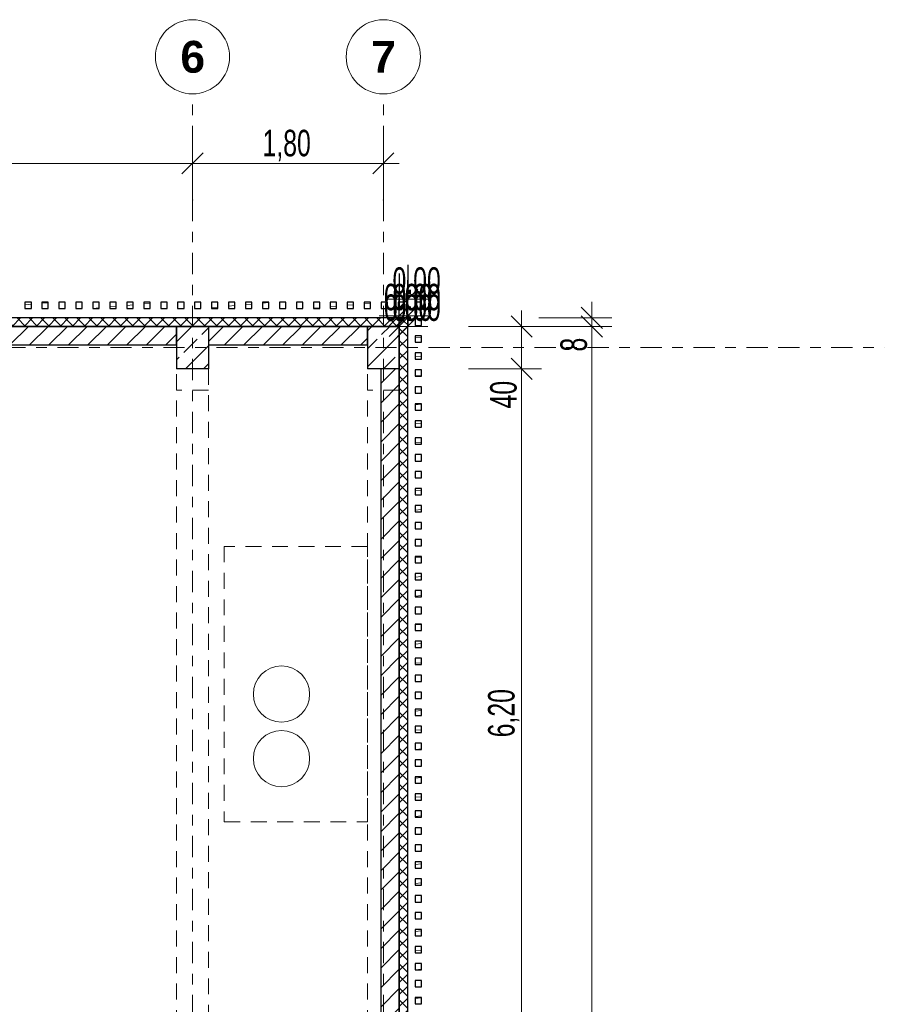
# Model space of a CAD drawing. Header units: metres. Extents: x -3.3 to 34.5, y -5.3 to 16.4.
# Tile 15 of 15: x 26.4 to 34.5, y 7 to 16.3. Entities that reach past the tile are written whole.
import ezdxf

# ---------------------------------------------------------------- set-up
doc = ezdxf.new("R2010")
doc.units = ezdxf.units.M
doc.header["$MEASUREMENT"] = 0
doc.set_wipeout_variables(frame=1)
for name, pattern in [('Raster', [0.4, 0.2, -0.1, 0, -0.1]), ('Strichlinie eng', [0.23, 0.15, -0.08]), ('Untersicht', [0.2, 0.15, -0.05]), ('Wipeout_Contour', [1, 0, -1])]:
    doc.linetypes.add(name, pattern=pattern)
for name, color, linetype in [('Neubau_10 Fassade', 7, 'Continuous'), ('Neubau_10 Stütze', 7, 'Continuous'), ('Neubau_10 Wand Aussen', 7, 'Continuous'), ('Neubau_20 Decke Roh', 7, 'Continuous'), ('Neubau_20 Träger', 7, 'Continuous'), ('Neubau_50 Linien', 7, 'Continuous'), ('Neubau_86 Achsraster', 7, 'Continuous'), ('Neubau_93 1_100 Bemaßung', 7, 'Continuous')]:
    doc.layers.add(name, color=color, linetype=linetype)
doc.styles.add('ERSTELLTER_STIL_1', font='GOTHIC.TTF', dxfattribs={"width": 0.7})
doc.styles.add('ERSTELLTER_STIL_2', font='arial.ttf')
doc.styles.add('ERSTELLTER_STIL_3', font='arialbd.ttf')
doc.dimstyles.new('ERSTELLTER_STIL__2', dxfattribs={"dimtxt": 0.25, "dimasz": 0.190285, "dimexe": 0.18, "dimexo": 0.5, "dimgap": 0, "dimtad": 1, "dimtih": 1, "dimtoh": 1, "dimzin": 0, "dimdsep": 46, "dimtxsty": 'ERSTELLTER_STIL_2', "dimblk": 'ARROWHEAD_6', "dimblk1": 'ARROWHEAD_6', "dimblk2": 'ARROWHEAD_6', "dimcen": 0.09, "dimclrd": 7, "dimclre": 7, "dimclrt": 7, "dimazin": 0, "dimtfac": 1, "dimtdec": 4, "dimtmove": 0, "dimatfit": 3, "dimfxl": 1, "dimtolj": 1, "dimtzin": 0, "dimarcsym": 0})
doc.dimstyles.new('ERSTELLTER_STIL__3', dxfattribs={"dimtxt": 0.25, "dimasz": 0.190285, "dimexe": 0.18, "dimexo": 0.5, "dimgap": 0, "dimtad": 1, "dimtih": 1, "dimtoh": 1, "dimzin": 0, "dimdsep": 46, "dimtxsty": 'ERSTELLTER_STIL_1', "dimblk": 'ARROWHEAD_6', "dimblk1": 'ARROWHEAD_6', "dimblk2": 'ARROWHEAD_6', "dimcen": 0.09, "dimclrd": 7, "dimclre": 7, "dimclrt": 7, "dimazin": 0, "dimtfac": 1, "dimtdec": 4, "dimtmove": 0, "dimatfit": 3, "dimfxl": 1, "dimtolj": 1, "dimtzin": 0, "dimarcsym": 0})
doc.dimstyles.new('ERSTELLTER_STIL__4', dxfattribs={"dimtxt": 0.25, "dimasz": 0.190285, "dimexe": 0.18, "dimexo": 0.5, "dimgap": 0, "dimtad": 1, "dimzin": 0, "dimdsep": 46, "dimtxsty": 'ERSTELLTER_STIL_1', "dimblk": 'ARROWHEAD_6', "dimblk1": 'ARROWHEAD_6', "dimblk2": 'ARROWHEAD_6', "dimcen": 0.09, "dimclrd": 7, "dimclre": 7, "dimclrt": 7, "dimazin": 0, "dimtfac": 1, "dimtdec": 4, "dimtmove": 0, "dimatfit": 3, "dimfxl": 1, "dimtolj": 1, "dimtzin": 0, "dimarcsym": 0})
pattern_1 = [(45, (0, 0), (-0.0919239, 0.0919239), [])]
pattern_2 = [(45, (0, 0), (-0.05656854, 0.05656854), []), (135, (0, 0), (0.05656854, 0.05656854), [])]
pattern_3 = [(45, (0, 0), (-0.1697056, 0.1697056), []), (45, (-0.08485, 0.08485), (-0.1697056, 0.1697056), [0.18, -0.06])]
pattern_4 = [(5, (0, 0), (-0.00784402, 0.08965752), [])]

# ---------------------------------------------------------------- blocks, each defined once
blk = doc.blocks.new('*D7')
at = {"layer": 'Neubau_93 1_100 Bemaßung', "color": 7, "linetype": 'Continuous', "lineweight": 13, "transparency": 16777216}
for p, q in [((22.4, 14.4379), (22.4, 15.1257)), ((28, 14.4379), (28, 15.1257)), ((22.5001, 15.038), (22.2998, 14.8377)), ((27.8999, 14.8377), (28.1001, 15.038)), ((28, 14.9379), (28.1502, 14.9379))]:
    blk.add_line(p, q, dxfattribs=at)
at = {"color": 254, "linetype": 'Wipeout_Contour', "lineweight": 0, "ltscale": 117.54176, "transparency": 16777216}
blk.add_wipeout([(24.8164, 14.9379), (25.5836, 14.9379), (25.5836, 15.2879), (24.8164, 15.2879)], dxfattribs=at).dxf.layer = 'Neubau_93 1_100 Bemaßung'
at = {"layer": 'Neubau_93 1_100 Bemaßung', "color": 7, "linetype": 'Continuous', "lineweight": 13, "transparency": 16777216}
blk.add_line((22.4, 14.9379), (28, 14.9379), dxfattribs=at)
at = {"layer": 'Neubau_93 1_100 Bemaßung', "color": 7, "lineweight": 13, "transparency": 16777216, "insert": (24.8664, 14.9879), "char_height": 0.25, "attachment_point": 7, "style": 'ERSTELLTER_STIL_2'}
blk.add_mtext('\\A1;5,60', dxfattribs=at)
blk = doc.blocks.new('ARROWHEAD_6')
at = {"color": 0, "linetype": 'Continuous', "lineweight": 0}
for p, q in [((-0.5, -0.5), (0.5, 0.5)), ((0, 0), (-1, 0))]:
    blk.add_line(p, q, dxfattribs=at)
blk = doc.blocks.new('*D27')
at = {"layer": 'Neubau_93 1_100 Bemaßung', "color": 7, "linetype": 'Continuous', "lineweight": 13, "transparency": 16777216}
for p, q in [((31.0044, 13.1001), (31.2047, 12.8999)), ((31.2923, 13), (30.6045, 13)), ((31.1045, 6.8), (31.1045, 13)), ((31.0044, 6.9002), (31.2047, 6.6998)), ((31.2923, 6.8), (30.6045, 6.8))]:
    blk.add_line(p, q, dxfattribs=at)
at = {"layer": 'Neubau_93 1_100 Bemaßung', "color": 7, "lineweight": 13, "transparency": 16777216, "char_height": 0.25, "attachment_point": 7, "rotation": 90, "style": 'ERSTELLTER_STIL_1'}
for s, insert in [('\\A1;40', (31.0609, 12.626)), ('\\A1;6,20', (31.0842, 9.5235))]:
    blk.add_mtext(s, dxfattribs=dict(at, insert=insert))
blk = doc.blocks.new('*D28')
at = {"layer": 'Neubau_93 1_100 Bemaßung', "color": 7, "linetype": 'Continuous', "lineweight": 13, "transparency": 16777216}
for p, q in [((31.2047, 13.2998), (31.0044, 13.5001)), ((31.1045, 13.4), (31.1045, 13.5502)), ((31.2923, 13.4), (30.6045, 13.4)), ((31.1045, 13), (31.1045, 13.4)), ((31.0044, 13.1001), (31.2047, 12.8999)), ((31.2923, 13), (30.6045, 13))]:
    blk.add_line(p, q, dxfattribs=at)
blk = doc.blocks.new('*D35')
at = {"layer": 'Neubau_93 1_100 Bemaßung', "color": 7, "linetype": 'Continuous', "lineweight": 13, "transparency": 16777216}
for p, q in [((31.6673, 13.5801), (31.8676, 13.3798)), ((31.7674, 13.48), (31.7674, 13.6302)), ((31.9552, 13.48), (31.2674, 13.48)), ((31.8676, 13.2998), (31.6673, 13.5001)), ((31.7674, 13.4), (31.7674, 13.48)), ((31.9552, 13.4), (31.2674, 13.4)), ((31.7674, 13.2498), (31.7674, 13.4))]:
    blk.add_line(p, q, dxfattribs=at)
at = {"layer": 'Neubau_93 1_100 Bemaßung', "color": 7, "lineweight": 13, "transparency": 16777216, "insert": (31.7238, 13.1629), "char_height": 0.25, "attachment_point": 7, "rotation": 90, "style": 'ERSTELLTER_STIL_1'}
blk.add_mtext('\\A1;8', dxfattribs=at)
blk = doc.blocks.new('*D52')
at = {"layer": 'Neubau_93 1_100 Bemaßung', "color": 7, "linetype": 'Continuous', "lineweight": 13, "transparency": 16777216}
for p, q in [((28, 14.4379), (28, 15.1257)), ((29.8, 14.4379), (29.8, 15.1257)), ((28.1002, 15.038), (27.8999, 14.8377)), ((29.6999, 14.8377), (29.9002, 15.038)), ((27.8498, 14.9379), (28, 14.9379)), ((28, 14.9379), (29.8, 14.9379)), ((29.8, 14.9379), (29.9502, 14.9379))]:
    blk.add_line(p, q, dxfattribs=at)
at = {"layer": 'Neubau_93 1_100 Bemaßung', "color": 7, "lineweight": 13, "transparency": 16777216, "insert": (28.6604, 14.9582), "char_height": 0.25, "attachment_point": 7, "style": 'ERSTELLTER_STIL_1'}
blk.add_mtext('\\A1;1,80', dxfattribs=at)
blk = doc.blocks.new('*D55')
at = {"layer": 'Neubau_93 1_100 Bemaßung', "color": 7, "linetype": 'Continuous', "lineweight": 13, "transparency": 16777216}
for p, q in [((31.8676, 13.2998), (31.6673, 13.5001)), ((31.7674, 13.4), (31.7674, 13.5502)), ((31.9552, 13.4), (31.2674, 13.4)), ((31.7674, -0.2), (31.7674, 13.4)), ((31.6673, -0.0998), (31.8676, -0.3001)), ((31.9552, -0.2), (31.2674, -0.2)), ((31.7674, -0.3502), (31.7674, -0.2))]:
    blk.add_line(p, q, dxfattribs=at)
at = {"layer": 'Neubau_93 1_100 Bemaßung', "color": 7, "lineweight": 13, "transparency": 16777216, "insert": (31.747, 6.292), "char_height": 0.25, "attachment_point": 7, "rotation": 90, "style": 'ERSTELLTER_STIL_1'}
blk.add_mtext('\\A1;13,60', dxfattribs=at)

msp = doc.modelspace()

# ---------------------------------------------------------------- hatches: boundary and pattern name
at = {"layer": 'Neubau_10 Fassade', "linetype": 'Continuous', "lineweight": 0, "true_color": 0x000000}
h = msp.add_hatch(dxfattribs=at)
h.set_pattern_fill('HOLZ_VOLLHOLZ_LÄNGSHOLZ', color=18, style=0, pattern_type=2)
h.set_pattern_definition(pattern_4)
h.paths.add_polyline_path([(26.4197, 13.57), (26.4797, 13.57), (26.4797, 13.63), (26.4197, 13.63)])
h = msp.add_hatch(dxfattribs=at)
h.set_pattern_fill('HOLZ_VOLLHOLZ_LÄNGSHOLZ', color=18, style=0, pattern_type=2)
h.set_pattern_definition(pattern_4)
h.paths.add_polyline_path([(26.5797, 13.57), (26.6397, 13.57), (26.6397, 13.63), (26.5797, 13.63)])
h = msp.add_hatch(dxfattribs=at)
h.set_pattern_fill('HOLZ_VOLLHOLZ_LÄNGSHOLZ', color=18, style=0, pattern_type=2)
h.set_pattern_definition(pattern_4)
h.paths.add_polyline_path([(26.7397, 13.57), (26.7997, 13.57), (26.7997, 13.63), (26.7397, 13.63)])
h = msp.add_hatch(dxfattribs=at)
h.set_pattern_fill('HOLZ_VOLLHOLZ_LÄNGSHOLZ', color=18, style=0, pattern_type=2)
h.set_pattern_definition(pattern_4)
h.paths.add_polyline_path([(26.8997, 13.57), (26.9597, 13.57), (26.9597, 13.63), (26.8997, 13.63)])
h = msp.add_hatch(dxfattribs=at)
h.set_pattern_fill('HOLZ_VOLLHOLZ_LÄNGSHOLZ', color=18, style=0, pattern_type=2)
h.set_pattern_definition(pattern_4)
h.paths.add_polyline_path([(27.0597, 13.57), (27.1197, 13.57), (27.1197, 13.63), (27.0597, 13.63)])
h = msp.add_hatch(dxfattribs=at)
h.set_pattern_fill('HOLZ_VOLLHOLZ_LÄNGSHOLZ', color=18, style=0, pattern_type=2)
h.set_pattern_definition(pattern_4)
h.paths.add_polyline_path([(27.2197, 13.57), (27.2797, 13.57), (27.2797, 13.63), (27.2197, 13.63)])
h = msp.add_hatch(dxfattribs=at)
h.set_pattern_fill('HOLZ_VOLLHOLZ_LÄNGSHOLZ', color=18, style=0, pattern_type=2)
h.set_pattern_definition(pattern_4)
h.paths.add_polyline_path([(27.3797, 13.57), (27.4397, 13.57), (27.4397, 13.63), (27.3797, 13.63)])
h = msp.add_hatch(dxfattribs=at)
h.set_pattern_fill('HOLZ_VOLLHOLZ_LÄNGSHOLZ', color=18, style=0, pattern_type=2)
h.set_pattern_definition(pattern_4)
h.paths.add_polyline_path([(27.5397, 13.57), (27.5997, 13.57), (27.5997, 13.63), (27.5397, 13.63)])
h = msp.add_hatch(dxfattribs=at)
h.set_pattern_fill('HOLZ_VOLLHOLZ_LÄNGSHOLZ', color=18, style=0, pattern_type=2)
h.set_pattern_definition(pattern_4)
h.paths.add_polyline_path([(27.6997, 13.57), (27.7597, 13.57), (27.7597, 13.63), (27.6997, 13.63)])
h = msp.add_hatch(dxfattribs=at)
h.set_pattern_fill('HOLZ_VOLLHOLZ_LÄNGSHOLZ', color=18, style=0, pattern_type=2)
h.set_pattern_definition(pattern_4)
h.paths.add_polyline_path([(27.8597, 13.57), (27.9197, 13.57), (27.9197, 13.63), (27.8597, 13.63)])
h = msp.add_hatch(dxfattribs=at)
h.set_pattern_fill('HOLZ_VOLLHOLZ_LÄNGSHOLZ', color=18, style=0, pattern_type=2)
h.set_pattern_definition(pattern_4)
h.paths.add_polyline_path([(28.0197, 13.57), (28.0797, 13.57), (28.0797, 13.63), (28.0197, 13.63)])
h = msp.add_hatch(dxfattribs=at)
h.set_pattern_fill('HOLZ_VOLLHOLZ_LÄNGSHOLZ', color=18, style=0, pattern_type=2)
h.set_pattern_definition(pattern_4)
h.paths.add_polyline_path([(28.1797, 13.57), (28.2397, 13.57), (28.2397, 13.63), (28.1797, 13.63)])
h = msp.add_hatch(dxfattribs=at)
h.set_pattern_fill('HOLZ_VOLLHOLZ_LÄNGSHOLZ', color=18, style=0, pattern_type=2)
h.set_pattern_definition(pattern_4)
h.paths.add_polyline_path([(28.3397, 13.57), (28.3997, 13.57), (28.3997, 13.63), (28.3397, 13.63)])
h = msp.add_hatch(dxfattribs=at)
h.set_pattern_fill('HOLZ_VOLLHOLZ_LÄNGSHOLZ', color=18, style=0, pattern_type=2)
h.set_pattern_definition(pattern_4)
h.paths.add_polyline_path([(28.4997, 13.57), (28.5597, 13.57), (28.5597, 13.63), (28.4997, 13.63)])
h = msp.add_hatch(dxfattribs=at)
h.set_pattern_fill('HOLZ_VOLLHOLZ_LÄNGSHOLZ', color=18, style=0, pattern_type=2)
h.set_pattern_definition(pattern_4)
h.paths.add_polyline_path([(28.6597, 13.57), (28.7197, 13.57), (28.7197, 13.63), (28.6597, 13.63)])
h = msp.add_hatch(dxfattribs=at)
h.set_pattern_fill('HOLZ_VOLLHOLZ_LÄNGSHOLZ', color=18, style=0, pattern_type=2)
h.set_pattern_definition(pattern_4)
h.paths.add_polyline_path([(28.8197, 13.57), (28.8797, 13.57), (28.8797, 13.63), (28.8197, 13.63)])
h = msp.add_hatch(dxfattribs=at)
h.set_pattern_fill('HOLZ_VOLLHOLZ_LÄNGSHOLZ', color=18, style=0, pattern_type=2)
h.set_pattern_definition(pattern_4)
h.paths.add_polyline_path([(28.9797, 13.57), (29.0397, 13.57), (29.0397, 13.63), (28.9797, 13.63)])
h = msp.add_hatch(dxfattribs=at)
h.set_pattern_fill('HOLZ_VOLLHOLZ_LÄNGSHOLZ', color=18, style=0, pattern_type=2)
h.set_pattern_definition(pattern_4)
h.paths.add_polyline_path([(29.1397, 13.57), (29.1997, 13.57), (29.1997, 13.63), (29.1397, 13.63)])
h = msp.add_hatch(dxfattribs=at)
h.set_pattern_fill('HOLZ_VOLLHOLZ_LÄNGSHOLZ', color=18, style=0, pattern_type=2)
h.set_pattern_definition(pattern_4)
h.paths.add_polyline_path([(29.2997, 13.57), (29.3597, 13.57), (29.3597, 13.63), (29.2997, 13.63)])
h = msp.add_hatch(dxfattribs=at)
h.set_pattern_fill('HOLZ_VOLLHOLZ_LÄNGSHOLZ', color=18, style=0, pattern_type=2)
h.set_pattern_definition(pattern_4)
h.paths.add_polyline_path([(29.4597, 13.57), (29.5197, 13.57), (29.5197, 13.63), (29.4597, 13.63)])
h = msp.add_hatch(dxfattribs=at)
h.set_pattern_fill('HOLZ_VOLLHOLZ_LÄNGSHOLZ', color=18, style=0, pattern_type=2)
h.set_pattern_definition(pattern_4)
h.paths.add_polyline_path([(29.6197, 13.57), (29.6797, 13.57), (29.6797, 13.63), (29.6197, 13.63)])
h = msp.add_hatch(dxfattribs=at)
h.set_pattern_fill('HOLZ_VOLLHOLZ_LÄNGSHOLZ', color=18, style=0, pattern_type=2)
h.set_pattern_definition(pattern_4)
h.paths.add_polyline_path([(29.7797, 13.57), (29.8397, 13.57), (29.8397, 13.63), (29.7797, 13.63)])
h = msp.add_hatch(dxfattribs=at)
h.set_pattern_fill('HOLZ_VOLLHOLZ_LÄNGSHOLZ', color=18, style=0, pattern_type=2)
h.set_pattern_definition(pattern_4)
h.paths.add_polyline_path([(29.9397, 13.57), (29.9997, 13.57), (29.9997, 13.63), (29.9397, 13.63)])
h = msp.add_hatch(dxfattribs=at)
h.set_pattern_fill('HOLZ_VOLLHOLZ_LÄNGSHOLZ', color=18, style=0, pattern_type=2)
h.set_pattern_definition(pattern_4)
h.paths.add_polyline_path([(30.1597, 13.57), (30.1597, 13.63), (30.0997, 13.63), (30.0997, 13.57)])
h = msp.add_hatch(dxfattribs=at)
h.set_pattern_fill('HOLZ_VOLLHOLZ_LÄNGSHOLZ', color=18, style=0, pattern_type=2)
h.set_pattern_definition(pattern_4)
h.paths.add_polyline_path([(30.0997, 13.57), (30.1597, 13.57), (30.1597, 13.63), (30.0997, 13.63)])
h = msp.add_hatch(dxfattribs=at)
h.set_pattern_fill('DÄMMUNG_HART_1', color=18, style=0, pattern_type=2)
h.set_pattern_definition(pattern_2)
h.paths.add_polyline_path([(29.95, 13.48), (-0.15, 13.48), (-0.15, 13.4), (29.95, 13.4)])
h = msp.add_hatch(dxfattribs=at)
h.set_pattern_fill('DÄMMUNG_HART_1', color=18, style=0, pattern_type=2)
h.set_pattern_definition(pattern_2)
h.paths.add_polyline_path([(29.95, 13.4), (30.03, 13.4), (30.03, 13.48)])
h = msp.add_hatch(dxfattribs=at)
h.set_pattern_fill('DÄMMUNG_HART_1', color=18, style=0, pattern_type=2)
h.set_pattern_definition(pattern_2)
h.paths.add_polyline_path([(29.95, 13.48), (29.95, 13.4), (30.03, 13.48)])
h = msp.add_hatch(dxfattribs=at)
h.set_pattern_fill('HOLZ_VOLLHOLZ_LÄNGSHOLZ', color=18, style=0, pattern_type=2)
h.set_pattern_definition(pattern_4)
h.paths.add_polyline_path([(30.1597, 13.41), (30.1597, 13.47), (30.0997, 13.47), (30.0997, 13.41)])
h = msp.add_hatch(dxfattribs=at)
h.set_pattern_fill('DÄMMUNG_HART_1', color=18, style=0, pattern_type=2)
h.set_pattern_definition([(315, (0, 0), (0.05656854, 0.05656854), []), (45, (0, 0), (-0.05656854, 0.05656854), [])])
h.paths.add_polyline_path([(30.03, -0.2), (30.03, 13.4), (29.95, 13.4), (29.95, -0.2)])
h = msp.add_hatch(dxfattribs=at)
h.set_pattern_fill('HOLZ_VOLLHOLZ_LÄNGSHOLZ', color=18, style=0, pattern_type=2)
h.set_pattern_definition(pattern_4)
h.paths.add_polyline_path([(30.1597, 13.25), (30.1597, 13.31), (30.0997, 13.31), (30.0997, 13.25)])
h = msp.add_hatch(dxfattribs=at)
h.set_pattern_fill('HOLZ_VOLLHOLZ_LÄNGSHOLZ', color=18, style=0, pattern_type=2)
h.set_pattern_definition(pattern_4)
h.paths.add_polyline_path([(30.1597, 13.09), (30.1597, 13.15), (30.0997, 13.15), (30.0997, 13.09)])
h = msp.add_hatch(dxfattribs=at)
h.set_pattern_fill('HOLZ_VOLLHOLZ_LÄNGSHOLZ', color=18, style=0, pattern_type=2)
h.set_pattern_definition(pattern_4)
h.paths.add_polyline_path([(30.1597, 12.93), (30.1597, 12.99), (30.0997, 12.99), (30.0997, 12.93)])
h = msp.add_hatch(dxfattribs=at)
h.set_pattern_fill('HOLZ_VOLLHOLZ_LÄNGSHOLZ', color=18, style=0, pattern_type=2)
h.set_pattern_definition(pattern_4)
h.paths.add_polyline_path([(30.1597, 12.77), (30.1597, 12.83), (30.0997, 12.83), (30.0997, 12.77)])
h = msp.add_hatch(dxfattribs=at)
h.set_pattern_fill('HOLZ_VOLLHOLZ_LÄNGSHOLZ', color=18, style=0, pattern_type=2)
h.set_pattern_definition(pattern_4)
h.paths.add_polyline_path([(30.1597, 12.61), (30.1597, 12.67), (30.0997, 12.67), (30.0997, 12.61)])
h = msp.add_hatch(dxfattribs=at)
h.set_pattern_fill('HOLZ_VOLLHOLZ_LÄNGSHOLZ', color=18, style=0, pattern_type=2)
h.set_pattern_definition(pattern_4)
h.paths.add_polyline_path([(30.1597, 12.45), (30.1597, 12.51), (30.0997, 12.51), (30.0997, 12.45)])
h = msp.add_hatch(dxfattribs=at)
h.set_pattern_fill('HOLZ_VOLLHOLZ_LÄNGSHOLZ', color=18, style=0, pattern_type=2)
h.set_pattern_definition(pattern_4)
h.paths.add_polyline_path([(30.1597, 12.29), (30.1597, 12.35), (30.0997, 12.35), (30.0997, 12.29)])
h = msp.add_hatch(dxfattribs=at)
h.set_pattern_fill('HOLZ_VOLLHOLZ_LÄNGSHOLZ', color=18, style=0, pattern_type=2)
h.set_pattern_definition(pattern_4)
h.paths.add_polyline_path([(30.1597, 12.13), (30.1597, 12.19), (30.0997, 12.19), (30.0997, 12.13)])
h = msp.add_hatch(dxfattribs=at)
h.set_pattern_fill('HOLZ_VOLLHOLZ_LÄNGSHOLZ', color=18, style=0, pattern_type=2)
h.set_pattern_definition(pattern_4)
h.paths.add_polyline_path([(30.1597, 11.97), (30.1597, 12.03), (30.0997, 12.03), (30.0997, 11.97)])
h = msp.add_hatch(dxfattribs=at)
h.set_pattern_fill('HOLZ_VOLLHOLZ_LÄNGSHOLZ', color=18, style=0, pattern_type=2)
h.set_pattern_definition(pattern_4)
h.paths.add_polyline_path([(30.1597, 11.81), (30.1597, 11.87), (30.0997, 11.87), (30.0997, 11.81)])
h = msp.add_hatch(dxfattribs=at)
h.set_pattern_fill('HOLZ_VOLLHOLZ_LÄNGSHOLZ', color=18, style=0, pattern_type=2)
h.set_pattern_definition(pattern_4)
h.paths.add_polyline_path([(30.1597, 11.65), (30.1597, 11.71), (30.0997, 11.71), (30.0997, 11.65)])
h = msp.add_hatch(dxfattribs=at)
h.set_pattern_fill('HOLZ_VOLLHOLZ_LÄNGSHOLZ', color=18, style=0, pattern_type=2)
h.set_pattern_definition(pattern_4)
h.paths.add_polyline_path([(30.1597, 11.49), (30.1597, 11.55), (30.0997, 11.55), (30.0997, 11.49)])
h = msp.add_hatch(dxfattribs=at)
h.set_pattern_fill('HOLZ_VOLLHOLZ_LÄNGSHOLZ', color=18, style=0, pattern_type=2)
h.set_pattern_definition(pattern_4)
h.paths.add_polyline_path([(30.1597, 11.33), (30.1597, 11.39), (30.0997, 11.39), (30.0997, 11.33)])
h = msp.add_hatch(dxfattribs=at)
h.set_pattern_fill('HOLZ_VOLLHOLZ_LÄNGSHOLZ', color=18, style=0, pattern_type=2)
h.set_pattern_definition(pattern_4)
h.paths.add_polyline_path([(30.1597, 11.17), (30.1597, 11.23), (30.0997, 11.23), (30.0997, 11.17)])
h = msp.add_hatch(dxfattribs=at)
h.set_pattern_fill('HOLZ_VOLLHOLZ_LÄNGSHOLZ', color=18, style=0, pattern_type=2)
h.set_pattern_definition(pattern_4)
h.paths.add_polyline_path([(30.1597, 11.01), (30.1597, 11.07), (30.0997, 11.07), (30.0997, 11.01)])
h = msp.add_hatch(dxfattribs=at)
h.set_pattern_fill('HOLZ_VOLLHOLZ_LÄNGSHOLZ', color=18, style=0, pattern_type=2)
h.set_pattern_definition(pattern_4)
h.paths.add_polyline_path([(30.1597, 10.85), (30.1597, 10.91), (30.0997, 10.91), (30.0997, 10.85)])
h = msp.add_hatch(dxfattribs=at)
h.set_pattern_fill('HOLZ_VOLLHOLZ_LÄNGSHOLZ', color=18, style=0, pattern_type=2)
h.set_pattern_definition(pattern_4)
h.paths.add_polyline_path([(30.1597, 10.69), (30.1597, 10.75), (30.0997, 10.75), (30.0997, 10.69)])
h = msp.add_hatch(dxfattribs=at)
h.set_pattern_fill('HOLZ_VOLLHOLZ_LÄNGSHOLZ', color=18, style=0, pattern_type=2)
h.set_pattern_definition(pattern_4)
h.paths.add_polyline_path([(30.1597, 10.53), (30.1597, 10.59), (30.0997, 10.59), (30.0997, 10.53)])
h = msp.add_hatch(dxfattribs=at)
h.set_pattern_fill('HOLZ_VOLLHOLZ_LÄNGSHOLZ', color=18, style=0, pattern_type=2)
h.set_pattern_definition(pattern_4)
h.paths.add_polyline_path([(30.1597, 10.37), (30.1597, 10.43), (30.0997, 10.43), (30.0997, 10.37)])
h = msp.add_hatch(dxfattribs=at)
h.set_pattern_fill('HOLZ_VOLLHOLZ_LÄNGSHOLZ', color=18, style=0, pattern_type=2)
h.set_pattern_definition(pattern_4)
h.paths.add_polyline_path([(30.1597, 10.21), (30.1597, 10.27), (30.0997, 10.27), (30.0997, 10.21)])
h = msp.add_hatch(dxfattribs=at)
h.set_pattern_fill('HOLZ_VOLLHOLZ_LÄNGSHOLZ', color=18, style=0, pattern_type=2)
h.set_pattern_definition(pattern_4)
h.paths.add_polyline_path([(30.1597, 10.05), (30.1597, 10.11), (30.0997, 10.11), (30.0997, 10.05)])
h = msp.add_hatch(dxfattribs=at)
h.set_pattern_fill('HOLZ_VOLLHOLZ_LÄNGSHOLZ', color=18, style=0, pattern_type=2)
h.set_pattern_definition(pattern_4)
h.paths.add_polyline_path([(30.1597, 9.89), (30.1597, 9.95), (30.0997, 9.95), (30.0997, 9.89)])
h = msp.add_hatch(dxfattribs=at)
h.set_pattern_fill('HOLZ_VOLLHOLZ_LÄNGSHOLZ', color=18, style=0, pattern_type=2)
h.set_pattern_definition(pattern_4)
h.paths.add_polyline_path([(30.1597, 9.73), (30.1597, 9.79), (30.0997, 9.79), (30.0997, 9.73)])
h = msp.add_hatch(dxfattribs=at)
h.set_pattern_fill('HOLZ_VOLLHOLZ_LÄNGSHOLZ', color=18, style=0, pattern_type=2)
h.set_pattern_definition(pattern_4)
h.paths.add_polyline_path([(30.1597, 9.57), (30.1597, 9.63), (30.0997, 9.63), (30.0997, 9.57)])
h = msp.add_hatch(dxfattribs=at)
h.set_pattern_fill('HOLZ_VOLLHOLZ_LÄNGSHOLZ', color=18, style=0, pattern_type=2)
h.set_pattern_definition(pattern_4)
h.paths.add_polyline_path([(30.1597, 9.41), (30.1597, 9.47), (30.0997, 9.47), (30.0997, 9.41)])
h = msp.add_hatch(dxfattribs=at)
h.set_pattern_fill('HOLZ_VOLLHOLZ_LÄNGSHOLZ', color=18, style=0, pattern_type=2)
h.set_pattern_definition(pattern_4)
h.paths.add_polyline_path([(30.1597, 9.25), (30.1597, 9.31), (30.0997, 9.31), (30.0997, 9.25)])
h = msp.add_hatch(dxfattribs=at)
h.set_pattern_fill('HOLZ_VOLLHOLZ_LÄNGSHOLZ', color=18, style=0, pattern_type=2)
h.set_pattern_definition(pattern_4)
h.paths.add_polyline_path([(30.1597, 9.09), (30.1597, 9.15), (30.0997, 9.15), (30.0997, 9.09)])
h = msp.add_hatch(dxfattribs=at)
h.set_pattern_fill('HOLZ_VOLLHOLZ_LÄNGSHOLZ', color=18, style=0, pattern_type=2)
h.set_pattern_definition(pattern_4)
h.paths.add_polyline_path([(30.1597, 8.93), (30.1597, 8.99), (30.0997, 8.99), (30.0997, 8.93)])
h = msp.add_hatch(dxfattribs=at)
h.set_pattern_fill('HOLZ_VOLLHOLZ_LÄNGSHOLZ', color=18, style=0, pattern_type=2)
h.set_pattern_definition(pattern_4)
h.paths.add_polyline_path([(30.1597, 8.77), (30.1597, 8.83), (30.0997, 8.83), (30.0997, 8.77)])
h = msp.add_hatch(dxfattribs=at)
h.set_pattern_fill('HOLZ_VOLLHOLZ_LÄNGSHOLZ', color=18, style=0, pattern_type=2)
h.set_pattern_definition(pattern_4)
h.paths.add_polyline_path([(30.1597, 8.61), (30.1597, 8.67), (30.0997, 8.67), (30.0997, 8.61)])
h = msp.add_hatch(dxfattribs=at)
h.set_pattern_fill('HOLZ_VOLLHOLZ_LÄNGSHOLZ', color=18, style=0, pattern_type=2)
h.set_pattern_definition(pattern_4)
h.paths.add_polyline_path([(30.1597, 8.45), (30.1597, 8.51), (30.0997, 8.51), (30.0997, 8.45)])
h = msp.add_hatch(dxfattribs=at)
h.set_pattern_fill('HOLZ_VOLLHOLZ_LÄNGSHOLZ', color=18, style=0, pattern_type=2)
h.set_pattern_definition(pattern_4)
h.paths.add_polyline_path([(30.1597, 8.29), (30.1597, 8.35), (30.0997, 8.35), (30.0997, 8.29)])
h = msp.add_hatch(dxfattribs=at)
h.set_pattern_fill('HOLZ_VOLLHOLZ_LÄNGSHOLZ', color=18, style=0, pattern_type=2)
h.set_pattern_definition(pattern_4)
h.paths.add_polyline_path([(30.1597, 8.13), (30.1597, 8.19), (30.0997, 8.19), (30.0997, 8.13)])
h = msp.add_hatch(dxfattribs=at)
h.set_pattern_fill('HOLZ_VOLLHOLZ_LÄNGSHOLZ', color=18, style=0, pattern_type=2)
h.set_pattern_definition(pattern_4)
h.paths.add_polyline_path([(30.1597, 7.97), (30.1597, 8.03), (30.0997, 8.03), (30.0997, 7.97)])
h = msp.add_hatch(dxfattribs=at)
h.set_pattern_fill('HOLZ_VOLLHOLZ_LÄNGSHOLZ', color=18, style=0, pattern_type=2)
h.set_pattern_definition(pattern_4)
h.paths.add_polyline_path([(30.1597, 7.81), (30.1597, 7.87), (30.0997, 7.87), (30.0997, 7.81)])
h = msp.add_hatch(dxfattribs=at)
h.set_pattern_fill('HOLZ_VOLLHOLZ_LÄNGSHOLZ', color=18, style=0, pattern_type=2)
h.set_pattern_definition(pattern_4)
h.paths.add_polyline_path([(30.1597, 7.65), (30.1597, 7.71), (30.0997, 7.71), (30.0997, 7.65)])
h = msp.add_hatch(dxfattribs=at)
h.set_pattern_fill('HOLZ_VOLLHOLZ_LÄNGSHOLZ', color=18, style=0, pattern_type=2)
h.set_pattern_definition(pattern_4)
h.paths.add_polyline_path([(30.1597, 7.49), (30.1597, 7.55), (30.0997, 7.55), (30.0997, 7.49)])
h = msp.add_hatch(dxfattribs=at)
h.set_pattern_fill('HOLZ_VOLLHOLZ_LÄNGSHOLZ', color=18, style=0, pattern_type=2)
h.set_pattern_definition(pattern_4)
h.paths.add_polyline_path([(30.1597, 7.33), (30.1597, 7.39), (30.0997, 7.39), (30.0997, 7.33)])
h = msp.add_hatch(dxfattribs=at)
h.set_pattern_fill('HOLZ_VOLLHOLZ_LÄNGSHOLZ', color=18, style=0, pattern_type=2)
h.set_pattern_definition(pattern_4)
h.paths.add_polyline_path([(30.1597, 7.17), (30.1597, 7.23), (30.0997, 7.23), (30.0997, 7.17)])
h = msp.add_hatch(dxfattribs=at)
h.set_pattern_fill('HOLZ_VOLLHOLZ_LÄNGSHOLZ', color=18, style=0, pattern_type=2)
h.set_pattern_definition(pattern_4)
h.paths.add_polyline_path([(30.1597, 7.01), (30.1597, 7.07), (30.0997, 7.07), (30.0997, 7.01)])
at = {"layer": 'Neubau_10 Stütze', "linetype": 'Continuous', "lineweight": 0, "true_color": 0x000000}
h = msp.add_hatch(dxfattribs=at)
h.set_pattern_fill('BETON_STAHLBETON', color=18, style=0, pattern_type=2)
h.set_pattern_definition(pattern_3)
h.paths.add_polyline_path([(28.15, 13), (28.15, 13.4), (27.85, 13.4), (27.85, 13)])
h = msp.add_hatch(dxfattribs=at)
h.set_pattern_fill('BETON_STAHLBETON', color=18, style=0, pattern_type=2)
h.set_pattern_definition(pattern_3)
h.paths.add_polyline_path([(29.95, 13), (29.95, 13.4), (29.65, 13.4), (29.65, 13)])
at = {"layer": 'Neubau_10 Wand Aussen', "linetype": 'Continuous', "lineweight": 0, "true_color": 0x000000}
h = msp.add_hatch(dxfattribs=at)
h.set_pattern_fill('MW_KALKSANDSTEIN', color=18, style=0, pattern_type=2)
h.set_pattern_definition(pattern_1)
h.paths.add_polyline_path([(27.85, 13.4), (22.55, 13.4), (22.55, 13.225), (27.85, 13.225)])
h = msp.add_hatch(dxfattribs=at)
h.set_pattern_fill('MW_KALKSANDSTEIN', color=18, style=0, pattern_type=2)
h.set_pattern_definition(pattern_1)
h.paths.add_polyline_path([(29.65, 13.4), (28.15, 13.4), (28.15, 13.225), (29.65, 13.225)])
h = msp.add_hatch(dxfattribs=at)
h.set_pattern_fill('MW_KALKSANDSTEIN', color=18, style=0, pattern_type=2)
h.set_pattern_definition(pattern_1)
h.paths.add_polyline_path([(29.95, 6.8), (29.95, 13), (29.775, 13), (29.775, 6.8)])

# ---------------------------------------------------------------- linework, layer by layer
at = {"layer": 'Neubau_10 Fassade', "color": 7, "linetype": 'Continuous', "lineweight": 25, "flags": 128}
for points in [[(26.4197, 13.57), (26.4797, 13.57), (26.4797, 13.63), (26.4197, 13.63)], [(26.5797, 13.57), (26.6397, 13.57), (26.6397, 13.63), (26.5797, 13.63)], [(26.7397, 13.57), (26.7997, 13.57), (26.7997, 13.63), (26.7397, 13.63)], [(26.8997, 13.57), (26.9597, 13.57), (26.9597, 13.63), (26.8997, 13.63)], [(27.0597, 13.57), (27.1197, 13.57), (27.1197, 13.63), (27.0597, 13.63)], [(27.2197, 13.57), (27.2797, 13.57), (27.2797, 13.63), (27.2197, 13.63)], [(27.3797, 13.57), (27.4397, 13.57), (27.4397, 13.63), (27.3797, 13.63)], [(27.5397, 13.57), (27.5997, 13.57), (27.5997, 13.63), (27.5397, 13.63)], [(27.6997, 13.57), (27.7597, 13.57), (27.7597, 13.63), (27.6997, 13.63)], [(27.8597, 13.57), (27.9197, 13.57), (27.9197, 13.63), (27.8597, 13.63)], [(28.0197, 13.57), (28.0797, 13.57), (28.0797, 13.63), (28.0197, 13.63)], [(28.1797, 13.57), (28.2397, 13.57), (28.2397, 13.63), (28.1797, 13.63)], [(28.3397, 13.57), (28.3997, 13.57), (28.3997, 13.63), (28.3397, 13.63)], [(28.4997, 13.57), (28.5597, 13.57), (28.5597, 13.63), (28.4997, 13.63)], [(28.6597, 13.57), (28.7197, 13.57), (28.7197, 13.63), (28.6597, 13.63)], [(28.8197, 13.57), (28.8797, 13.57), (28.8797, 13.63), (28.8197, 13.63)], [(28.9797, 13.57), (29.0397, 13.57), (29.0397, 13.63), (28.9797, 13.63)], [(29.1397, 13.57), (29.1997, 13.57), (29.1997, 13.63), (29.1397, 13.63)], [(29.2997, 13.57), (29.3597, 13.57), (29.3597, 13.63), (29.2997, 13.63)], [(29.4597, 13.57), (29.5197, 13.57), (29.5197, 13.63), (29.4597, 13.63)], [(29.6197, 13.57), (29.6797, 13.57), (29.6797, 13.63), (29.6197, 13.63)], [(29.7797, 13.57), (29.8397, 13.57), (29.8397, 13.63), (29.7797, 13.63)], [(29.9397, 13.57), (29.9997, 13.57), (29.9997, 13.63), (29.9397, 13.63)], [(30.1597, 13.57), (30.1597, 13.63), (30.0997, 13.63), (30.0997, 13.57)], [(30.0997, 13.57), (30.1597, 13.57), (30.1597, 13.63), (30.0997, 13.63)], [(30.1597, 13.41), (30.1597, 13.47), (30.0997, 13.47), (30.0997, 13.41)], [(30.1597, 13.25), (30.1597, 13.31), (30.0997, 13.31), (30.0997, 13.25)], [(30.1597, 13.09), (30.1597, 13.15), (30.0997, 13.15), (30.0997, 13.09)], [(30.1597, 12.93), (30.1597, 12.99), (30.0997, 12.99), (30.0997, 12.93)], [(30.1597, 12.77), (30.1597, 12.83), (30.0997, 12.83), (30.0997, 12.77)], [(30.1597, 12.61), (30.1597, 12.67), (30.0997, 12.67), (30.0997, 12.61)], [(30.1597, 12.45), (30.1597, 12.51), (30.0997, 12.51), (30.0997, 12.45)], [(30.1597, 12.29), (30.1597, 12.35), (30.0997, 12.35), (30.0997, 12.29)], [(30.1597, 12.13), (30.1597, 12.19), (30.0997, 12.19), (30.0997, 12.13)], [(30.1597, 11.97), (30.1597, 12.03), (30.0997, 12.03), (30.0997, 11.97)], [(30.1597, 11.81), (30.1597, 11.87), (30.0997, 11.87), (30.0997, 11.81)], [(30.1597, 11.65), (30.1597, 11.71), (30.0997, 11.71), (30.0997, 11.65)], [(30.1597, 11.49), (30.1597, 11.55), (30.0997, 11.55), (30.0997, 11.49)], [(30.1597, 11.33), (30.1597, 11.39), (30.0997, 11.39), (30.0997, 11.33)], [(30.1597, 11.17), (30.1597, 11.23), (30.0997, 11.23), (30.0997, 11.17)], [(30.1597, 11.01), (30.1597, 11.07), (30.0997, 11.07), (30.0997, 11.01)], [(30.1597, 10.85), (30.1597, 10.91), (30.0997, 10.91), (30.0997, 10.85)], [(30.1597, 10.69), (30.1597, 10.75), (30.0997, 10.75), (30.0997, 10.69)], [(30.1597, 10.53), (30.1597, 10.59), (30.0997, 10.59), (30.0997, 10.53)], [(30.1597, 10.37), (30.1597, 10.43), (30.0997, 10.43), (30.0997, 10.37)], [(30.1597, 10.21), (30.1597, 10.27), (30.0997, 10.27), (30.0997, 10.21)], [(30.1597, 10.05), (30.1597, 10.11), (30.0997, 10.11), (30.0997, 10.05)], [(30.1597, 9.89), (30.1597, 9.95), (30.0997, 9.95), (30.0997, 9.89)], [(30.1597, 9.73), (30.1597, 9.79), (30.0997, 9.79), (30.0997, 9.73)], [(30.1597, 9.57), (30.1597, 9.63), (30.0997, 9.63), (30.0997, 9.57)], [(30.1597, 9.41), (30.1597, 9.47), (30.0997, 9.47), (30.0997, 9.41)], [(30.1597, 9.25), (30.1597, 9.31), (30.0997, 9.31), (30.0997, 9.25)], [(30.1597, 9.09), (30.1597, 9.15), (30.0997, 9.15), (30.0997, 9.09)], [(30.1597, 8.93), (30.1597, 8.99), (30.0997, 8.99), (30.0997, 8.93)], [(30.1597, 8.77), (30.1597, 8.83), (30.0997, 8.83), (30.0997, 8.77)], [(30.1597, 8.61), (30.1597, 8.67), (30.0997, 8.67), (30.0997, 8.61)], [(30.1597, 8.45), (30.1597, 8.51), (30.0997, 8.51), (30.0997, 8.45)], [(30.1597, 8.29), (30.1597, 8.35), (30.0997, 8.35), (30.0997, 8.29)], [(30.1597, 8.13), (30.1597, 8.19), (30.0997, 8.19), (30.0997, 8.13)], [(30.1597, 7.97), (30.1597, 8.03), (30.0997, 8.03), (30.0997, 7.97)], [(30.1597, 7.81), (30.1597, 7.87), (30.0997, 7.87), (30.0997, 7.81)], [(30.1597, 7.65), (30.1597, 7.71), (30.0997, 7.71), (30.0997, 7.65)], [(30.1597, 7.49), (30.1597, 7.55), (30.0997, 7.55), (30.0997, 7.49)], [(30.1597, 7.33), (30.1597, 7.39), (30.0997, 7.39), (30.0997, 7.33)], [(30.1597, 7.17), (30.1597, 7.23), (30.0997, 7.23), (30.0997, 7.17)], [(30.1597, 7.01), (30.1597, 7.07), (30.0997, 7.07), (30.0997, 7.01)]]:
    msp.add_lwpolyline(points, close=True, dxfattribs=at)
for points in [[(30.03, 13.48), (-0.15, 13.48)], [(30.03, 13.48), (30.03, 13.4)], [(-0.15, 13.4), (29.95, 13.4)], [(29.95, 13.4), (29.95, -0.2)], [(30.03, -0.28), (30.03, 13.4)]]:
    msp.add_lwpolyline(points, dxfattribs=at)
at = {"layer": 'Neubau_10 Stütze', "color": 7, "linetype": 'Continuous', "lineweight": 25}
for p, q in [((28.15, 13.4), (27.85, 13.4)), ((27.85, 13.4), (27.85, 13)), ((28.15, 13.4), (28.15, 13)), ((29.95, 13.4), (29.65, 13.4)), ((29.65, 13.4), (29.65, 13)), ((29.95, 13.4), (29.95, 13)), ((28.15, 13), (27.85, 13)), ((29.95, 13), (29.65, 13))]:
    msp.add_line(p, q, dxfattribs=at)
at = {"layer": 'Neubau_10 Stütze', "color": 7, "linetype": 'Untersicht', "lineweight": 18, "flags": 128}
for points in [[(27.85, 13.4), (27.85, 13)], [(28.15, 13.4), (27.85, 13.4)], [(28.15, 13), (28.15, 13.4)], [(29.65, 13.4), (29.65, 13)], [(29.95, 13.4), (29.65, 13.4)], [(29.95, 13), (29.95, 13.4)], [(27.85, 12.8), (27.85, 13)], [(27.85, 13), (28.15, 13)], [(28.15, 13), (28.15, 12.8)], [(29.65, 12.8), (29.65, 13)], [(29.65, 13), (29.95, 13)], [(29.95, 13), (29.95, 12.8)], [(28.15, 12.8), (27.85, 12.8)], [(29.95, 12.8), (29.65, 12.8)]]:
    msp.add_lwpolyline(points, dxfattribs=at)
at = {"layer": 'Neubau_10 Wand Aussen', "color": 7, "linetype": 'Continuous', "lineweight": 25, "flags": 128}
for points in [[(27.85, 13.4), (22.55, 13.4)], [(27.85, 13.225), (27.85, 13.4)], [(29.65, 13.4), (28.15, 13.4)], [(28.15, 13.4), (28.15, 13.225)], [(29.65, 13.225), (29.65, 13.4)], [(22.55, 13.225), (27.85, 13.225)], [(28.15, 13.225), (29.65, 13.225)], [(29.95, 13), (29.775, 13)], [(29.775, 13), (29.775, 6.8)], [(29.95, 6.8), (29.95, 13)]]:
    msp.add_lwpolyline(points, dxfattribs=at)
at = {"layer": 'Neubau_20 Decke Roh', "color": 7, "linetype": 'Continuous', "lineweight": 25, "flags": 128}
msp.add_lwpolyline([(-0.15, -0.2), (29.95, -0.2), (29.95, 13.4), (-0.15, 13.4)], close=True, dxfattribs=at)
at = {"layer": 'Neubau_20 Träger', "color": 7, "linetype": 'Untersicht', "lineweight": 13, "flags": 128}
for points in [[(27.85, 6.8), (27.85, 13)], [(27.85, 13), (28.15, 13)], [(28.15, 13), (28.15, 6.8)], [(29.65, 6.8), (29.65, 13)], [(29.65, 13), (29.95, 13)], [(29.95, 13), (29.95, 6.8)]]:
    msp.add_lwpolyline(points, dxfattribs=at)
at = {"layer": 'Neubau_50 Linien', "color": 7, "linetype": 'Strichlinie eng', "lineweight": 18}
msp.add_lwpolyline([(28.3, 8.725), (29.65, 8.725), (29.65, 11.325), (28.3, 11.325)], close=True, dxfattribs=at)
at = {"layer": 'Neubau_50 Linien', "color": 7, "linetype": 'Continuous', "lineweight": 18}
for centre in [(28.8393, 9.9315), (28.8393, 9.3229)]:
    msp.add_circle(centre, 0.2653, dxfattribs=at)
at = {"layer": 'Neubau_86 Achsraster', "color": 7, "linetype": 'Raster', "lineweight": 13}
for p, q in [((28, 14.5933), (28, 15.5933)), ((29.8, 14.5933), (29.8, 15.5933)), ((28, 14.5933), (28, -3.6067)), ((29.8, 14.5933), (29.8, -3.6067)), ((-1.2743, 13.2), (33.5257, 13.2)), ((33.5257, 13.2), (34.5257, 13.2))]:
    msp.add_line(p, q, dxfattribs=at)
at = {"layer": 'Neubau_86 Achsraster', "color": 7, "linetype": 'Continuous', "lineweight": 13, "flags": 128}
for points in [[(28, 15.5933, 1), (28, 16.2933, 1)], [(29.8, 15.5933, 1), (29.8, 16.2933, 1)]]:
    msp.add_lwpolyline(points, format="xyb", close=True, dxfattribs=at)
at = {"layer": 'Neubau_86 Achsraster', "color": 7, "linetype": 'Raster', "lineweight": 13}
for p in [(28, 14.5933), (28, 14.5933), (29.8, 14.5933), (29.8, 14.5933)]:
    msp.add_point(p, dxfattribs=at)

# ---------------------------------------------------------------- texts
at = {"layer": 'Neubau_86 Achsraster', "color": 7, "lineweight": 13, "char_height": 0.3, "attachment_point": 1, "style": 'ERSTELLTER_STIL_3'}
for s, insert in [('\\A1;\\pt0;6', (27.8856, 16.0933)), ('\\A1;\\pt0;7', (29.6856, 16.0933))]:
    msp.add_mtext(s, dxfattribs=dict(at, insert=insert))

# ---------------------------------------------------------------- dimensions: what is measured, and where the dimension line sits
at = {"layer": 'Neubau_93 1_100 Bemaßung', "color": 7, "linetype": 'Continuous', "lineweight": 13}
for base, p1, p2, location in [((30.03, 13.6553833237), (30.03, 13.48), (30.03, -0.2801474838), (30.1140649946, 13.8303833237)), ((30.03, 13.6553833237), (30.03, -0.2801474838), (30.03, -0.1956212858), (30.1140649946, 13.8303833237)), ((29.95, 13.5001692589), (29.95, 13.4), (29.95, -0.2), (30.0340649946, 13.6751692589)), ((30.03, 13.5001692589), (30.03, 13.48), (30.03, -0.2801474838), (30.1140649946, 13.6751692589)), ((29.95, 13.4), (29.95, 13.48), (29.95, 13.4), (30.0340649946, 13.575)), ((30.03, 13.4), (30.03, -0.2), (30.03, -0.2801474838), (30.1140649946, 13.575))]:
    msp.add_linear_dim(base=base, p1=p1, p2=p2, location=location, dimstyle='ERSTELLTER_STIL__3', dxfattribs=at).render()
for base, p1, p2, picture, middle in [((31.1045, 13.4), (29.95, 13), (29.95, 13.4), '*D28', (30.9295, 12.8163)), ((31.7674, 13.4), (29.95, -0.2), (29.95, 13.4), '*D55', (31.5924, 6.7107)), ((31.1045, 13), (29.95, 6.8), (29.95, 13), '*D27', (30.9295, 9.8471))]:
    dim = msp.add_linear_dim(base=base, p1=p1, p2=p2, angle=90, dimstyle='ERSTELLTER_STIL__4', dxfattribs=at)
    dim.commit()
    dim.dimension.update_dxf_attribs({"geometry": picture, "text_midpoint": middle, "dimtype": 160, "text_rotation": 90})

# ---------------------------------------------------------------- next in the draw order: dimensions: what is measured, and where the dimension line sits
dim = msp.add_linear_dim(base=(28, 14.9379), p1=(22.4, -3.6067), p2=(28, -3.6067), dimstyle='ERSTELLTER_STIL__2', dxfattribs=at)
dim.commit()
dim.dimension.update_dxf_attribs({"geometry": '*D7', "text_midpoint": (25.19, 15.1129), "dimtype": 160})

# ---------------------------------------------------------------- next in the draw order: dimensions: what is measured, and where the dimension line sits
dim = msp.add_linear_dim(base=(29.8, 14.9379), p1=(28, 13.4), p2=(29.8, 13.4), dimstyle='ERSTELLTER_STIL__3', dxfattribs=at)
dim.commit()
dim.dimension.update_dxf_attribs({"geometry": '*D52', "text_midpoint": (28.9841, 15.1129), "dimtype": 160})
dim = msp.add_linear_dim(base=(31.7674, 13.48), p1=(27.8336, 13.4), p2=(27.8336, 13.48), angle=90, dimstyle='ERSTELLTER_STIL__4', dxfattribs=at)
dim.commit()
dim.dimension.update_dxf_attribs({"geometry": '*D35', "text_midpoint": (31.5924, 13.2581), "dimtype": 160, "text_rotation": 90})

doc.saveas('drawing.dxf')
